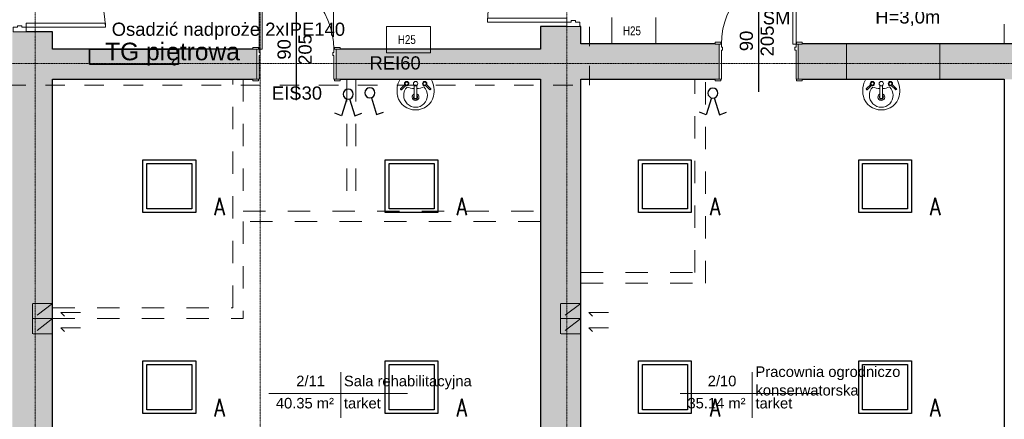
# Model space of a CAD drawing. Header units: centimetres. Extents: x 14504 to 44111, y -18976 to -7683.
# Tile 134 of 141: x 37174 to 38294, y -9934 to -9479. Entities that reach past the tile are written whole.
import ezdxf

# ---------------------------------------------------------------- set-up
doc = ezdxf.new("R2010")
doc.units = ezdxf.units.CM
for name, pattern in [('Aligning Line 1_8_', [0.635, 0.3175, -0.3175]), ('Kreska', [0.635, 0.3175, -0.3175]), ('Linia siatki', [0.9925, 0.47, -0.2175, 0.0875, -0.2175]), ('Ukryty', [0.714375, 0.47625, -0.238125])]:
    doc.linetypes.add(name, pattern=pattern)
for name, color, linetype, lineweight in [('A-AREA-IDEN', 4, 'Continuous', 9), ('A-DETL', 6, 'Continuous', 9), ('A-DETL-HDLN', 90, 'Ukryty', 9), ('A-DETL-MEDM', 33, 'Continuous', 25), ('A-DETL-THIN', 151, 'Continuous', 9), ('A-DOOR', 31, 'Continuous', 9), ('A-DOOR-FRAM', 31, 'Continuous', 18), ('A-WALL', 4, 'Continuous', 9), ('A-WALL-PATT', 111, 'Continuous', 25), ('G-ANNO-DIMS', 111, 'Continuous', 9), ('G-ANNO-TEXT', 8, 'Continuous', 9), ('I-WALL', 2, 'Continuous', 9), ('IE inst', 1, 'Continuous', 50), ('P-SANR-FIXT', 6, 'Continuous', 9), ('S-GRID', 8, 'Continuous', 9)]:
    doc.layers.add(name, color=color, linetype=linetype, lineweight=lineweight)
doc.styles.add('Arial_1', font='arial.ttf', dxfattribs={"height": 12})
doc.styles.add('Arial_3', font='arial.ttf', dxfattribs={"width": 0.8, "height": 18})
doc.styles.add('Arial_4', font='arial.ttf', dxfattribs={"height": 10})
doc.styles.add('Arial_5', font='arial.ttf', dxfattribs={"height": 15})
doc.styles.get("Standard").update_dxf_attribs({"font": 'romans.shx', "width": 0.8, "height": 20})

# ---------------------------------------------------------------- blocks, each defined once
blk = doc.blocks.new('Drzwi-wewnętrzne-jednoskrzydłowe-dwupanelowe-drewniane - 900 x 2100mm-321421-6_Poziom posadzka II pietra')
at = {"layer": 'A-DOOR'}
for p, q in [((-49.635, 19.3175), (-43.135, 19.3175)), ((-49.635, 17.3175), (-49.635, 19.3175)), ((-43.135, 17.3175), (-49.635, 17.3175)), ((-43.135, 19.3175), (-43.135, 17.3175)), ((43.135, 19.3175), (49.635, 19.3175)), ((43.135, 17.3175), (43.135, 19.3175)), ((49.635, 17.3175), (43.135, 17.3175)), ((49.635, 19.3175), (49.635, 17.3175)), ((-49.635, -16.6825), (-43.135, -16.6825)), ((-49.635, -18.6825), (-49.635, -16.6825)), ((-43.135, -18.6825), (-49.635, -18.6825)), ((-43.135, -16.6825), (-43.135, -18.6825)), ((43.135, -16.6825), (49.635, -16.6825)), ((43.135, -18.6825), (43.135, -16.6825)), ((49.635, -18.6825), (43.135, -18.6825)), ((49.635, -16.6825), (49.635, -18.6825))]:
    blk.add_line(p, q, dxfattribs=at)
at = {"layer": 'A-DOOR', "lineweight": 18}
for p, q in [((39, -16.6825), (42.5, -16.6825)), ((39, -101.6825), (39, -16.6825)), ((42.5, -16.6825), (42.5, -101.6825)), ((42.5, -101.6825), (39, -101.6825))]:
    blk.add_line(p, q, dxfattribs=at)
at = {"layer": 'A-DOOR'}
blk.add_arc((42.5, -16.6825), 85, 180, 270, dxfattribs=at)
at = {"layer": 'A-DOOR-FRAM'}
for p, q in [((-45, 17.3175), (-42.5, 17.3175)), ((-45, -16.6825), (-45, 17.3175)), ((-42.5, 17.3175), (-42.5, -9.69)), ((42.5, 17.3175), (45, 17.3175)), ((42.5, -9.69), (42.5, 17.3175)), ((45, 17.3175), (45, -16.6825)), ((-42.5, -9.69), (-41.23, -9.69)), ((-41.23, -9.69), (-41.23, -13.1825)), ((41.23, -9.69), (42.5, -9.69)), ((41.23, -13.1825), (41.23, -9.69)), ((-42.5, -16.6825), (-45, -16.6825)), ((-42.5, -13.1825), (-42.5, -16.6825)), ((-41.23, -13.1825), (-42.5, -13.1825)), ((42.5, -13.1825), (41.23, -13.1825)), ((42.5, -16.6825), (42.5, -13.1825)), ((45, -16.6825), (42.5, -16.6825))]:
    blk.add_line(p, q, dxfattribs=at)
blk = doc.blocks.new('Drzwi-wewnętrzne-jednoskrzydłowe-dwupanelowe-drewniane - 900 x 2100mm-617696-6_Poziom posadzka II pietra')
at = {"layer": 'A-DOOR', "lineweight": 18}
for p, q in [((42.5, 104.6825), (39, 104.6825)), ((39, 104.6825), (39, 19.6825)), ((42.5, 19.6825), (42.5, 104.6825)), ((39, 19.6825), (42.5, 19.6825))]:
    blk.add_line(p, q, dxfattribs=at)
at = {"layer": 'A-DOOR'}
for p, q in [((-43.135, 21.6825), (-49.635, 21.6825)), ((-49.635, 21.6825), (-49.635, 19.6825)), ((-49.635, 19.6825), (-43.135, 19.6825)), ((-43.135, 19.6825), (-43.135, 21.6825)), ((49.635, 21.6825), (43.135, 21.6825)), ((43.135, 21.6825), (43.135, 19.6825)), ((43.135, 19.6825), (49.635, 19.6825)), ((49.635, 19.6825), (49.635, 21.6825)), ((-43.135, -20.3175), (-49.635, -20.3175)), ((-49.635, -20.3175), (-49.635, -22.3175)), ((-49.635, -22.3175), (-43.135, -22.3175)), ((-43.135, -22.3175), (-43.135, -20.3175)), ((49.635, -20.3175), (43.135, -20.3175)), ((43.135, -20.3175), (43.135, -22.3175)), ((43.135, -22.3175), (49.635, -22.3175)), ((49.635, -22.3175), (49.635, -20.3175))]:
    blk.add_line(p, q, dxfattribs=at)
blk.add_arc((42.5, 19.6825), 85, 90, 180, dxfattribs=at)
at = {"layer": 'A-DOOR-FRAM'}
for p, q in [((-42.5, 19.6825), (-45, 19.6825)), ((-45, 19.6825), (-45, -20.3175)), ((-42.5, 16.1825), (-42.5, 19.6825)), ((-41.23, 16.1825), (-42.5, 16.1825)), ((-42.5, -20.3175), (-42.5, 12.69)), ((-42.5, 12.69), (-41.23, 12.69)), ((-41.23, 12.69), (-41.23, 16.1825)), ((42.5, 16.1825), (41.23, 16.1825)), ((41.23, 16.1825), (41.23, 12.69)), ((41.23, 12.69), (42.5, 12.69)), ((42.5, 19.6825), (42.5, 16.1825)), ((45, 19.6825), (42.5, 19.6825)), ((42.5, 12.69), (42.5, -20.3175)), ((45, -20.3175), (45, 19.6825)), ((-45, -20.3175), (-42.5, -20.3175)), ((42.5, -20.3175), (45, -20.3175))]:
    blk.add_line(p, q, dxfattribs=at)
blk = doc.blocks.new('Lavabo mural - 05 - 440mm x 350mm-346807-6_Poziom posadzka II pietra')
at = {"layer": 'P-SANR-FIXT'}
for p, q in [((-17.2, -11), (-11.7, -5.6)), ((-16.1, -12.1), (-10.7, -6.7)), ((-1.5, -21.5), (-1.5, -7.1)), ((1.5, -21.5), (1.5, -7.1)), ((16.4, -12.1), (11, -6.7)), ((17.5, -11), (12, -5.6))]:
    blk.add_line(p, q, dxfattribs=at)
for centre, radius, start, end in [((5.3, -13.1), 26.4, 150.3649, 193.6351), ((-5.3, -13.1), 26.4, 346.3649, 29.6351), ((0, -18.4), 13.5, 135.4629, 45.0556), ((-10.1, -5.1), 2.5, 0, 180), ((-10.1, -5.1), 2.5, 180, 207.0533), ((-10.1, -5.1), 1.7, 360, 180), ((-10.1, -5.1), 1.7, 180, 198.0596), ((-10.1, -5.1), 1.7, 198.0596, 360), ((-10.1, -5.1), 2.5, 242.9467, 0), ((-0.2, 16), 26.7, 249.1986, 267.1093), ((0, -5.1), 2.5, 0, 180), ((0, -5.1), 2.5, 180, 0), ((-0.2, 16), 26.7, 273.5606, 291.3199), ((10.4, -5.1), 2.5, 360, 180), ((10.4, -5.1), 2.5, 180, 297.0533), ((10.4, -5.1), 1.7, 0, 180), ((10.4, -5.1), 1.7, 180, 0), ((10.4, -5.1), 2.5, 332.9467, 360), ((-0.6, -14.5), 20.4, 193.6351, 271.6558), ((0, -20.4), 3.86, 112.8828, 180), ((0, -20.4), 3.86, 180, 360), ((0, -20.4), 2.35, 129.6826, 180), ((0, -20.4), 2.35, 180, 360), ((0.6, -14.5), 20.4, 268.3442, 346.3649), ((0, -20.4), 3.86, 360, 67.1178), ((0, -20.4), 2.35, 360, 50.3185)]:
    blk.add_arc(centre, radius, start, end, dxfattribs=at)
for centre, major_axis, ratio, start_param, end_param in [((-16.6, -11.6), (-0.545, 0.545), 0.274309, 0, 3.141593), ((17, -11.6), (0.545, 0.545), 0.274309, 3.141593, 6.283185), ((0, -21.5), (-1.5, 0), 0.428525, 0, 3.141593)]:
    blk.add_ellipse(centre, major_axis=major_axis, ratio=ratio, start_param=start_param, end_param=end_param, dxfattribs=at)
blk = doc.blocks.new('Drzwi-korytarz-niesymetryczne-wpuszczane - 1350 x 2000mm-591046-6_Poziom posadzka II pietra')
at = {"layer": 'A-DOOR', "lineweight": 18}
for p, q in [((-67.5, -6.365), (-67.5, 83.635)), ((-67.5, 83.635), (-63, 83.635)), ((-63, 83.635), (-63, -6.365)), ((67.5, 38.635), (63, 38.635)), ((63, 38.635), (63, -6.365)), ((67.5, -6.365), (67.5, 38.635)), ((-63, -6.365), (-67.5, -6.365)), ((63, -6.365), (67.5, -6.365))]:
    blk.add_line(p, q, dxfattribs=at)
at = {"layer": 'A-DOOR'}
for centre, radius, start, end in [((-67.5, -6.365), 90, 0, 90), ((67.5, -6.365), 45, 90, 180)]:
    blk.add_arc(centre, radius, start, end, dxfattribs=at)
at = {"layer": 'A-DOOR-FRAM'}
for p, q in [((-67.5, -6.365), (-72.5, -6.365)), ((-72.5, -6.365), (-72.5, -21.365)), ((-67.5, -11.34125), (-67.5, -6.365)), ((67.5, -6.365), (67.5, -11.34125)), ((72.5, -6.365), (67.5, -6.365)), ((72.5, -21.365), (72.5, -6.365)), ((-72.5, -21.365), (-67.5, -21.365)), ((-65.9125, -11.34125), (-67.5, -11.34125)), ((-67.5, -21.365), (-67.5, -16.44375)), ((-67.5, -16.44375), (-65.9125, -16.44375)), ((-65.9125, -16.44375), (-65.9125, -11.34125)), ((67.5, -11.34125), (65.9125, -11.34125)), ((65.9125, -11.34125), (65.9125, -16.44375)), ((65.9125, -16.44375), (67.5, -16.44375)), ((67.5, -16.44375), (67.5, -21.365)), ((67.5, -21.365), (72.5, -21.365))]:
    blk.add_line(p, q, dxfattribs=at)
blk = doc.blocks.new('Drzwi-korytarz-niesymetryczne-wpuszczane - 1350 x 2000mm-590928-6_Poziom posadzka II pietra')
at = {"layer": 'A-DOOR', "lineweight": 18}
for p, q in [((-63, 6.365), (-67.5, 6.365)), ((-67.5, 6.365), (-67.5, -83.635)), ((-63, -83.635), (-63, 6.365)), ((63, 6.365), (67.5, 6.365)), ((63, -38.635), (63, 6.365)), ((67.5, 6.365), (67.5, -38.635)), ((67.5, -38.635), (63, -38.635)), ((-67.5, -83.635), (-63, -83.635))]:
    blk.add_line(p, q, dxfattribs=at)
at = {"layer": 'A-DOOR'}
for centre, radius, start, end in [((-67.5, 6.365), 90, 270, 360), ((67.5, 6.365), 45, 180, 270)]:
    blk.add_arc(centre, radius, start, end, dxfattribs=at)
at = {"layer": 'A-DOOR-FRAM'}
for p, q in [((-72.5, 21.365), (-67.5, 21.365)), ((-72.5, 6.365), (-72.5, 21.365)), ((-67.5, 21.365), (-67.5, 16.44375)), ((-67.5, 16.44375), (-65.9125, 16.44375)), ((-67.5, 11.34125), (-67.5, 6.365)), ((-65.9125, 11.34125), (-67.5, 11.34125)), ((-65.9125, 16.44375), (-65.9125, 11.34125)), ((65.9125, 16.44375), (67.5, 16.44375)), ((65.9125, 11.34125), (65.9125, 16.44375)), ((67.5, 11.34125), (65.9125, 11.34125)), ((67.5, 21.365), (72.5, 21.365)), ((67.5, 16.44375), (67.5, 21.365)), ((67.5, 6.365), (67.5, 11.34125)), ((72.5, 21.365), (72.5, 6.365)), ((-67.5, 6.365), (-72.5, 6.365)), ((72.5, 6.365), (67.5, 6.365))]:
    blk.add_line(p, q, dxfattribs=at)
blk = doc.blocks.new('Etyk_pom_1_mala - Etyk_pom_1_mala-219433-6_Poziom posadzka II pietra')
at = {"layer": 'A-AREA-IDEN'}
for p, q in [((-0.096, 0.144), (-0.096, -0.378)), ((-0.915, -0.101), (0.666, -0.101))]:
    blk.add_line(p, q, dxfattribs=at)
blk = doc.blocks.new('8u')
at = {"layer": 'IE inst', "lineweight": -3}
for p, q in [((37772.7, 44464.4), (37764.9, 44461.5)), ((37778.6, 44445.2), (37772.7, 44464.4)), ((37781.8, 44445.2), (37787.7, 44464.4)), ((37787.7, 44464.4), (37795.5, 44461.5))]:
    blk.add_line(p, q, dxfattribs=at)
blk.add_circle((37780.2, 44439.7), 5.73, dxfattribs=at)
blk = doc.blocks.new('w1')
at = {"layer": 'IE inst', "lineweight": -3}
for p, q in [((158332.4, 68083.9), (158338.3, 68103.1)), ((158338.3, 68103.1), (158346.1, 68100.2))]:
    blk.add_line(p, q, dxfattribs=at)
blk.add_circle((158330.8, 68078.4), 5.73, dxfattribs=at)

msp = doc.modelspace()

# ---------------------------------------------------------------- hatches: boundary and pattern name
at = {"layer": 'A-WALL-PATT', "lineweight": 9, "transparency": 33554610}
h = msp.add_hatch(color=256, dxfattribs=at)
h.paths.add_polyline_path([(37165.1, -10339.1), (37211.1, -10339.1), (37211.1, -9493.1), (37165.1, -9493.1), (37165.1, -10274.1)])
h.paths.add_polyline_path([(37165.1, -9348.1), (37211.1, -9348.1), (37211.1, -8736.1), (37165.1, -8736.1), (37165.1, -9347.6)])
h = msp.add_hatch(color=256, dxfattribs=at)
h.paths.add_polyline_path([(37766.1, -10276.1), (37812.1, -10276.1), (37812.1, -9487.1), (37766.1, -9487.1), (37766.1, -10274.1)])
h.paths.add_polyline_path([(37766.1, -9342.1), (37812.1, -9342.1), (37812.1, -8736.1), (37766.1, -8736.1), (37766.1, -9288.3)])
h = msp.add_hatch(color=256, dxfattribs=at)
h.paths.add_polyline_path([(38064.2, -9547.1), (38114.6, -9547.1), (38114.6, -9507.1), (38059.6, -9507.1), (38059.6, -9547.1)])
h.paths.add_polyline_path([(37969.6, -9547.1), (37969.6, -9507.1), (37812.1, -9507.1), (37812.1, -9547.1), (37965, -9547.1)])
msp.add_hatch(color=256, dxfattribs=at).paths.add_polyline_path([(38220.6, -9547.1), (38220.6, -9507.1), (38114.6, -9507.1), (38114.6, -9547.1)])
h = msp.add_hatch(color=256, dxfattribs=at)
h.paths.add_polyline_path([(38555.1, -9547.1), (38575.4, -9547.1), (38575.4, -9507.1), (38550.4, -9507.1), (38550.4, -9547.1)])
h.paths.add_polyline_path([(38410.9, -9547.1), (38460.4, -9547.1), (38460.4, -9507.1), (38220.6, -9507.1), (38220.6, -9547.1), (38334.1, -9547.1)])
h = msp.add_hatch(color=256, dxfattribs=at)
h.paths.add_polyline_path([(37766.1, -9547.1), (37766.1, -9513.1), (37533.6, -9513.1), (37533.6, -9547.1), (37745.8, -9547.1)])
h.paths.add_polyline_path([(37246.9, -9547.1), (37443.6, -9547.1), (37443.6, -9513.1), (37211.1, -9513.1), (37211.1, -9547.1)])

# ---------------------------------------------------------------- linework, layer by layer
at = {"layer": 'A-DETL', "linetype": 'Aligning Line 1_8_', "ltscale": 70}
for p, q in [((37822.1, -9554.1), (37822.1, -8730.1)), ((37158.4, -9554.1), (37822.1, -9554.1)), ((37211.1, -9802.2), (37188.1, -9802.2)), ((37188.1, -9802.2), (37188.1, -9819.4)), ((37211.1, -9802.2), (37188.1, -9819.4)), ((37211.1, -9819.4), (37211.1, -9802.2)), ((37812.1, -9802.2), (37789.1, -9802.2)), ((37789.1, -9802.2), (37789.1, -9819.4)), ((37812.1, -9802.2), (37789.1, -9819.4)), ((37812.1, -9819.4), (37812.1, -9802.2)), ((37220.4, -9812.5), (37246.4, -9812.5)), ((37220.4, -9812.5), (37224.6, -9816.7)), ((37821.4, -9812.5), (37847.4, -9812.5)), ((37821.4, -9812.5), (37825.6, -9816.7)), ((37211.1, -9819.4), (37188.1, -9819.4)), ((37211.1, -9819.4), (37188.1, -9819.4)), ((37188.1, -9819.4), (37188.1, -9836.6)), ((37211.1, -9819.4), (37188.1, -9836.6)), ((37211.1, -9836.6), (37211.1, -9819.4)), ((37812.1, -9819.4), (37789.1, -9819.4)), ((37812.1, -9819.4), (37789.1, -9819.4)), ((37789.1, -9819.4), (37789.1, -9836.6)), ((37812.1, -9819.4), (37789.1, -9836.6)), ((37812.1, -9836.6), (37812.1, -9819.4)), ((37211.1, -9836.6), (37188.1, -9836.6)), ((37220.4, -9829.7), (37246.4, -9829.7)), ((37220.4, -9829.7), (37224.6, -9833.9)), ((37812.1, -9836.6), (37789.1, -9836.6)), ((37821.4, -9829.7), (37847.4, -9829.7)), ((37821.4, -9829.7), (37825.6, -9833.9))]:
    msp.add_line(p, q, dxfattribs=at)
at = {"layer": 'A-DETL-HDLN', "linetype": 'Kreska', "ltscale": 80}
for p, q in [((38294.1, -9332.1), (38294.1, -9507.1)), ((37416.1, -9807.1), (37416.1, -9547.1)), ((37428.1, -9547.1), (37428.1, -9697.1)), ((37546, -9547.1), (37546, -9697.1)), ((37556, -9547.1), (37556, -9697.1)), ((37942.1, -9767.1), (37942.1, -9547.1)), ((37954.1, -9779.1), (37954.1, -9547.1)), ((37428.1, -9697.1), (37766.1, -9697.1)), ((37766.1, -9709.1), (37428.1, -9709.1)), ((37428.1, -9709.1), (37428.1, -9819.1)), ((37812.1, -9767.1), (37942.1, -9767.1)), ((37812.1, -9779.1), (37954.1, -9779.1)), ((37211.1, -9807.1), (37416.1, -9807.1)), ((37211.1, -9819.1), (37428.1, -9819.1))]:
    msp.add_line(p, q, dxfattribs=at)
at = {"layer": 'A-DETL-MEDM'}
for p, q in [((38014.6, -9561.5), (38014.6, -9450.5)), ((37488.6, -9571.1), (37488.6, -9460.1))]:
    msp.add_line(p, q, dxfattribs=at)
at = {"layer": 'A-DETL-THIN'}
for p, q in [((37847.4, -9507.1), (37847.4, -9477.1)), ((37897.4, -9477.1), (37897.4, -9507.1)), ((37591.2, -9487.1), (37641.2, -9487.1)), ((37591.2, -9517.1), (37591.2, -9487.1)), ((37641.2, -9487.1), (37641.2, -9517.1)), ((37897.4, -9507.1), (37847.4, -9507.1)), ((37641.2, -9517.1), (37591.2, -9517.1))]:
    msp.add_line(p, q, dxfattribs=at)
at = {"layer": 'A-WALL', "lineweight": 25}
for p, q in [((37796.1, -9487.1), (37766.1, -9487.1)), ((37766.1, -9487.1), (37766.1, -9513.1)), ((37812.1, -9487.1), (37811.1, -9487.1)), ((37812.1, -9507.1), (37812.1, -9487.1)), ((37211.1, -9493.1), (37181.1, -9493.1)), ((37211.1, -9513.1), (37211.1, -9493.1)), ((37439, -9513.1), (37211.1, -9513.1)), ((37766.1, -9513.1), (37538.2, -9513.1)), ((37211.1, -10274.1), (37211.1, -9547.1)), ((37211.1, -9547.1), (37439, -9547.1)), ((37538.2, -9547.1), (37766.1, -9547.1)), ((37766.1, -9547.1), (37766.1, -10274.1)), ((37812.1, -10276.1), (37812.1, -9547.1))]:
    msp.add_line(p, q, dxfattribs=at)
at = {"layer": 'A-WALL'}
for p, q in [((38114.6, -9547.1), (38114.6, -9507.1)), ((38220.6, -9547.1), (38220.6, -9507.1))]:
    msp.add_line(p, q, dxfattribs=at)
at = {"layer": 'G-ANNO-DIMS'}
msp.add_line((37530.8, -9458.8), (37530.8, -9498.8), dxfattribs=at)
at = {"layer": 'I-WALL', "lineweight": 25}
for p, q in [((37965, -9507.1), (37812.1, -9507.1)), ((38455.8, -9507.1), (38064.2, -9507.1)), ((37812.1, -9547.1), (37965, -9547.1)), ((38064.2, -9547.1), (38294.1, -9547.1)), ((38294.1, -9547.1), (38294.1, -10276.1))]:
    msp.add_line(p, q, dxfattribs=at)
at = {"layer": 'IE inst', "lineweight": 35}
for p, q in [((37253, -9513.1), (37354.4, -9513.1)), ((37253, -9530.1), (37253, -9513.1)), ((37354.4, -9513.1), (37354.4, -9530.1)), ((37354.4, -9530.1), (37253, -9530.1))]:
    msp.add_line(p, q, dxfattribs=at)
at = {"layer": 'IE inst', "lineweight": -3}
for points in [[(37373.9, -9698.7), (37313.9, -9698.7), (37313.9, -9638.7), (37373.9, -9638.7)], [(37369.6, -9694.4), (37318.2, -9694.4), (37318.2, -9643.1), (37369.6, -9643.1)], [(37649.6, -9698.7), (37589.6, -9698.7), (37589.6, -9638.7), (37649.6, -9638.7)], [(37645.3, -9694.4), (37593.9, -9694.4), (37593.9, -9643.1), (37645.3, -9643.1)], [(37937.9, -9698.7), (37877.8, -9698.7), (37877.8, -9638.7), (37937.9, -9638.7)], [(37933.5, -9694.4), (37882.2, -9694.4), (37882.2, -9643.1), (37933.5, -9643.1)], [(38188.4, -9698.7), (38128.4, -9698.7), (38128.4, -9638.7), (38188.4, -9638.7)], [(38184.1, -9694.4), (38132.7, -9694.4), (38132.7, -9643.1), (38184.1, -9643.1)], [(37373.9, -9927.4), (37313.9, -9927.4), (37313.9, -9867.4), (37373.9, -9867.4)], [(37649.6, -9927.4), (37589.6, -9927.4), (37589.6, -9867.4), (37649.6, -9867.4)], [(37937.9, -9927.4), (37877.8, -9927.4), (37877.8, -9867.4), (37937.9, -9867.4)], [(38188.4, -9927.4), (38128.4, -9927.4), (38128.4, -9867.4), (38188.4, -9867.4)], [(37369.6, -9923), (37318.2, -9923), (37318.2, -9871.7), (37369.6, -9871.7)], [(37645.3, -9923), (37593.9, -9923), (37593.9, -9871.7), (37645.3, -9871.7)], [(37933.5, -9923), (37882.2, -9923), (37882.2, -9871.7), (37933.5, -9871.7)], [(38184.1, -9923), (38132.7, -9923), (38132.7, -9871.7), (38184.1, -9871.7)]]:
    msp.add_lwpolyline(points, close=True, dxfattribs=at)
at = {"layer": 'S-GRID', "linetype": 'Linia siatki'}
for p, q in [((37191.1, -8366.5), (37191.1, -10670.8)), ((37447.1, -8366.5), (37447.1, -10670.8)), ((37796.1, -8366.5), (37796.1, -10670.8)), ((35798.9, -9529.1), (39321.9, -9529.1))]:
    msp.add_line(p, q, dxfattribs=at)

# ---------------------------------------------------------------- block references
at = {"layer": 'A-AREA-IDEN', "xscale": 99.99999999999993, "yscale": 99.99999999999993, "zscale": 99.99999999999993}
for p in [(37548.5, -9894.5), (38016.8, -9894.5)]:
    msp.add_blockref('Etyk_pom_1_mala - Etyk_pom_1_mala-219433-6_Poziom posadzka II pietra', p, dxfattribs=at)
at = {"layer": 'A-DOOR'}
for name, p, rotation in [('Drzwi-korytarz-niesymetryczne-wpuszczane - 1350 x 2000mm-591046-6_Poziom posadzka II pietra', (37789.7, -9414.6), 89.99999999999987), ('Drzwi-korytarz-niesymetryczne-wpuszczane - 1350 x 2000mm-590928-6_Poziom posadzka II pietra', (37187.5, -9420.6), 89.99999999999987), ('Drzwi-wewnętrzne-jednoskrzydłowe-dwupanelowe-drewniane - 900 x 2100mm-321421-6_Poziom posadzka II pietra', (37488.6, -9529.8), 180)]:
    msp.add_blockref(name, p, dxfattribs=dict(at, rotation=rotation))
msp.add_blockref('Drzwi-wewnętrzne-jednoskrzydłowe-dwupanelowe-drewniane - 900 x 2100mm-617696-6_Poziom posadzka II pietra', (38014.6, -9526.8), dxfattribs=at)
at = {"layer": 'IE inst', "lineweight": -3, "xscale": -1, "rotation": 180}
msp.add_blockref('w1', (-120758.6, 58515.7), dxfattribs=at)
at = {"layer": 'IE inst', "xscale": -1, "rotation": 180}
for p in [(182.3, 34876.8), (-232.7, 34875.6)]:
    msp.add_blockref('8u', p, dxfattribs=at)
at = {"layer": 'P-SANR-FIXT'}
for p in [(37624.1, -9547.1), (38154.1, -9547.1)]:
    msp.add_blockref('Lavabo mural - 05 - 440mm x 350mm-346807-6_Poziom posadzka II pietra', p, dxfattribs=at)

# ---------------------------------------------------------------- texts
at = {"layer": 'A-AREA-IDEN', "char_height": 12, "attachment_point": 1, "style": 'Arial_1'}
for s, insert, width in [('Pracownia ogrodniczo', (38010.9, -9873.7), 212.447), ('2/11', (37488.3, -9884.3), 42.489), ('Sala rehabilitacyjna', (37542.6, -9884.3), 189.198), ('2/10', (37956.6, -9884.3), 42.489), ('konserwatorska', (38010.9, -9894.8), 153.122), ('40.35 m²', (37465.1, -9909.5), 85.781), ('tarket', (37542.6, -9909.5), 55.316), ('35.14 m²', (37933.5, -9909.5), 85.781), ('tarket', (38010.9, -9909.5), 55.316)]:
    msp.add_mtext(s, dxfattribs=dict(at, insert=insert, width=width))
at = {"layer": 'G-ANNO-TEXT', "attachment_point": 1}
for s, insert, char_height, width, style in [('SM', (38019.2, -9469.8), 15, 38.481, 'Arial_4'), ('H=3,0m', (38147.3, -9468.8), 15, 91.392, 'Arial_4'), ('Osadzić nadproże 2xIPE140', (37278.3, -9482.8), 15, 318.27, 'Arial_4'), ('H25', (37860.1, -9487.1), 10, 30.464, 'Arial_3'), ('ętrowa', (37340.3, -9505.6), 20, 101.814, 'Arial_5'), ('H25', (37603.9, -9497.1), 10, 30.464, 'Arial_3'), ('TG pi', (37270.8, -9505.6), 20, 84.177, 'Arial_5'), ('REI60', (37571.7, -9521.1), 15, 71.35, 'Arial_4'), ('EIS30', (37460.6, -9555.4), 15, 69.747, 'Arial_4')]:
    msp.add_mtext(s, dxfattribs=dict(at, insert=insert, char_height=char_height, width=width, style=style))
at = {"layer": 'G-ANNO-TEXT', "char_height": 15, "attachment_point": 1, "rotation": 90, "style": 'Arial_4'}
for s, insert, width in [('205', (38016.8, -9521.2), 43.291), ('205', (37490.8, -9530.8), 43.291), ('90', (37993, -9515.3), 28.861), ('90', (37467, -9524.9), 28.861)]:
    msp.add_mtext(s, dxfattribs=dict(at, insert=insert, width=width))
at = {"layer": 'IE inst', "lineweight": -3, "char_height": 20, "width": 37.143, "attachment_point": 1}
for insert in [(37394.9, -9681.9), (37670.6, -9681.9), (37958.9, -9681.9), (38209.4, -9681.9), (37394.9, -9910.5), (37670.6, -9910.5), (37958.9, -9910.5), (38209.4, -9910.5)]:
    msp.add_mtext('{\\Fsimplex.shx|c238;A}', dxfattribs=dict(at, insert=insert))

doc.saveas('drawing.dxf')
